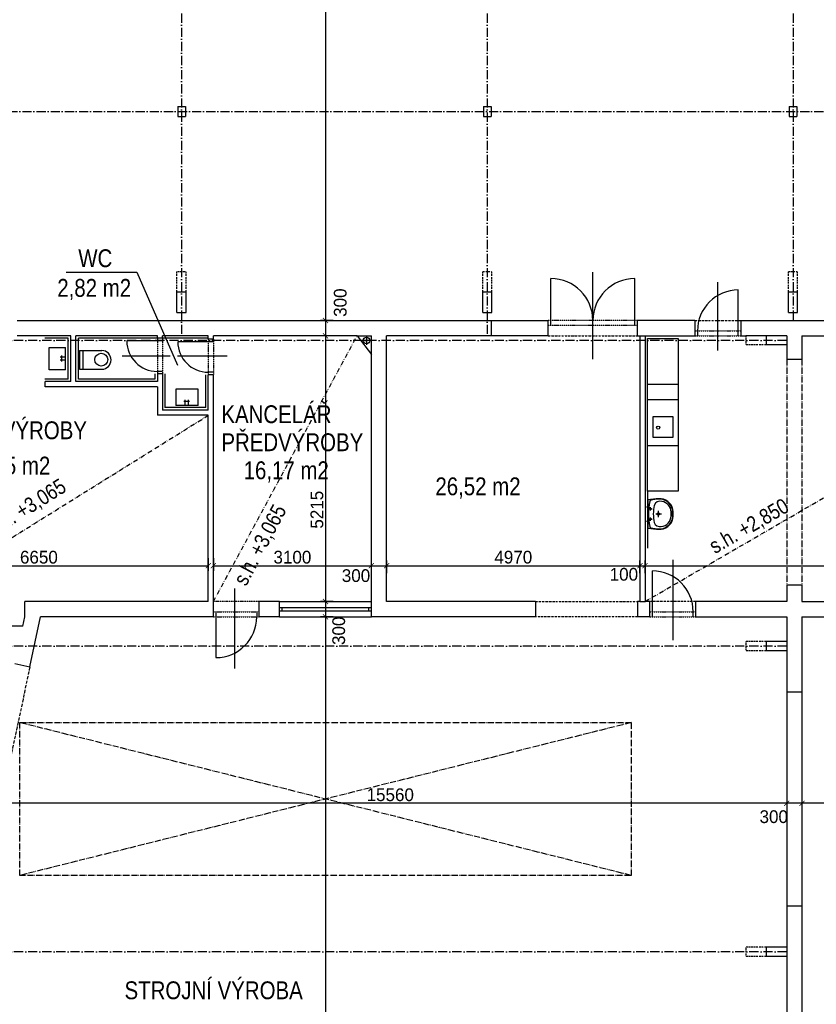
# Model space of a CAD drawing. Header units: millimetres. Extents: x -637441 to -130928, y -380379 to -53767.
# Tile 3 of 193: x -601623 to -585990, y -269486 to -250166. Entities that reach past the tile are written whole.
import ezdxf

# ---------------------------------------------------------------- set-up
doc = ezdxf.new("R2010")
doc.units = ezdxf.units.MM
doc.header["$LTSCALE"] = 10
for name, pattern in [('ACAD_ISO03W100', [30, 12, -18]), ('ACAD_ISO05W100', [34, 24, -3, 0.5, -3, 0.5, -3]), ('ACAD_ISO10W100', [18.5, 12, -3, 0.5, -3]), ('ACAD_ISO12W100', [22, 12, -3, 0.5, -3, 0.5, -3]), ('DASHDOT', [25.4, 12.7, -6.35, 0, -6.35]), ('DASHED', [19.05, 12.7, -6.35])]:
    doc.linetypes.add(name, pattern=pattern)
for name, color, linetype in [('Kóty', 7, 'Continuous'), ('Obklady', 7, 'Continuous'), ('Osy', 1, 'DASHDOT'), ('POPIS', 7, 'Continuous'), ('Rozhraní materiálů', 7, 'Continuous'), ('SLABE', 7, 'Continuous'), ('SLABĚ', 7, 'Continuous'), ('Výplně otvorů', 7, 'Continuous'), ('ZARIZOVAKY', 7, 'Continuous'), ('ZDIVO', 6, 'Continuous')]:
    doc.layers.add(name, color=color, linetype=linetype)
doc.styles.add('NARROW', font='txt')
doc.styles.add('TGV styl', font='txt')
doc.dimstyles.new('VNITŘEK 1-200', dxfattribs={"dimtxt": 250, "dimasz": 100, "dimexe": 100, "dimexo": 250, "dimgap": 40, "dimtad": 1, "dimdec": 0, "dimzin": 0, "dimdsep": 46, "dimtxsty": 'TGV styl', "dimblk1": 'ARCHTICK', "dimblk2": 'ARCHTICK', "dimsah": 1, "dimcen": 0.09, "dimclrd": 256, "dimclre": 256, "dimclrt": 220, "dimadec": 0, "dimazin": 0, "dimtfac": 1, "dimtdec": 0, "dimtofl": 0, "dimtmove": 2, "dimatfit": 3, "dimldrblk": 'ARCHTICK', "dimfxl": 150, "dimfxlon": 1, "dimtolj": 1, "dimtzin": 0, "dimarcsym": 0})

# ---------------------------------------------------------------- blocks, each defined once
blk = doc.blocks.new('UMYVADLO2')
at = {"layer": 'ZARIZOVAKY', "linetype": 'Continuous'}
for p, q in [((-280, 0), (-300, -170)), ((280, 0), (-280, 0)), ((300, -167), (280, 0)), ((-300, -170), (-300, -262)), ((-270, -64), (-290, -184)), ((-290, -184), (-290, -257)), ((290, -172), (271, -69)), ((291, -249), (290, -172)), ((300, -263), (300, -167)), ((-48, -490), (41, -490)), ((-41, -500), (41, -500)), ((-39, -459), (40, -459))]:
    blk.add_line(p, q, dxfattribs=at)
at = {"layer": 'ZARIZOVAKY', "linetype": 'DASHED'}
for p, q in [((-139, 23), (-139, -25)), ((140, 23), (140, -25)), ((-154, 0), (-154, -25)), ((-133, -58), (-67, -58)), ((-126, 0), (-126, -20)), ((-100, -33), (-100, -85)), ((0, -159), (0, -269)), ((67, -58), (133, -58)), ((100, -33), (100, -85)), ((126, 0), (126, -25)), ((153, 0), (153, -20)), ((-63, -210), (69, -210))]:
    blk.add_line(p, q, dxfattribs=at)
for centre in [(-100, -58), (100, -58)]:
    blk.add_circle(centre, 12.9, dxfattribs=at)
at = {"layer": 'ZARIZOVAKY', "linetype": 'Continuous'}
for radius in [20.9, 14.8]:
    blk.add_circle((0, -210), radius, dxfattribs=at)
for centre, radius, start, end in [((-241, -67), 28.9, 101.2032, 173.0758), ((-130, -240), 119, 109.1594, 193.3378), ((0, -1254), 1239, 78.5089, 101.4857), ((0, -994), 883, 78.9273, 101.0727), ((124, -245), 126, 343.4697, 69.0136), ((240, -69), 30.6, 359.1466, 77.6538), ((-33, -232), 268, 186.4734, 268.4084), ((-35, -235), 256, 185.0322, 267.2403), ((-39, -252), 207, 184.2821, 269.9596), ((39, -251), 208, 270.1969, 351.5909), ((35, -234), 256, 271.1941, 356.727), ((33, -232), 269, 271.6143, 353.3167)]:
    blk.add_arc(centre, radius, start, end, dxfattribs=at)
blk = doc.blocks.new('_ArchTick')
at = {"color": 0, "const_width": 0.15}
blk.add_lwpolyline([(-0.5, -0.5), (0.5, 0.5)], dxfattribs=at)
blk = doc.blocks.new('*D222')
at = {"layer": 'DEFPOINTS', "color": 0, "ltscale": 0.35}
for p in [(-596743, -237908), (-595621, -256068), (-592446, -256068)]:
    blk.add_point(p, dxfattribs=at)
at = {"layer": 'Kóty', "lineweight": -2, "ltscale": 0.35}
for p, q in [((-595771, -237908), (-595521, -237908)), ((-595621, -237908), (-595621, -256068)), ((-595471, -256068), (-595721, -256068))]:
    blk.add_line(p, q, dxfattribs=at)
at = {"layer": 'Kóty', "lineweight": -2, "ltscale": 0.35, "xscale": 100, "yscale": 100, "zscale": 100}
for p, rotation in [((-595621, -237908), 90), ((-595621, -256068), 270)]:
    blk.add_blockref('_ArchTick', p, dxfattribs=dict(at, rotation=rotation))
at = {"layer": 'Kóty', "color": 220, "ltscale": 0.35, "insert": (-595786, -246988), "char_height": 250, "attachment_point": 5, "rotation": 90, "style": 'TGV styl'}
blk.add_mtext('\\A1;18160', dxfattribs=at)
blk = doc.blocks.new('*D223')
at = {"layer": 'DEFPOINTS', "color": 0, "ltscale": 0.35}
for p in [(-592446, -256068), (-595621, -256368), (-594721, -256368)]:
    blk.add_point(p, dxfattribs=at)
at = {"layer": 'Kóty', "lineweight": -2, "ltscale": 0.35}
for p, q in [((-595471, -256068), (-595721, -256068)), ((-595621, -256068), (-595621, -256368)), ((-595471, -256368), (-595721, -256368))]:
    blk.add_line(p, q, dxfattribs=at)
at = {"layer": 'Kóty', "lineweight": -2, "ltscale": 0.35, "xscale": 100, "yscale": 100, "zscale": 100}
for p, rotation in [((-595621, -256068), 90), ((-595621, -256368), 270)]:
    blk.add_blockref('_ArchTick', p, dxfattribs=dict(at, rotation=rotation))
at = {"layer": 'Kóty', "color": 220, "ltscale": 0.35, "insert": (-595331, -255718), "char_height": 250, "attachment_point": 5, "rotation": 90, "style": 'TGV styl'}
blk.add_mtext('\\A1;300', dxfattribs=at)
blk = doc.blocks.new('*D224')
at = {"layer": 'DEFPOINTS', "color": 0, "ltscale": 0.35}
for p in [(-594721, -256368), (-595621, -261583), (-594721, -261583)]:
    blk.add_point(p, dxfattribs=at)
at = {"layer": 'Kóty', "lineweight": -2, "ltscale": 0.35}
for p, q in [((-595471, -256368), (-595721, -256368)), ((-595621, -256368), (-595621, -261583)), ((-595471, -261583), (-595721, -261583))]:
    blk.add_line(p, q, dxfattribs=at)
at = {"layer": 'Kóty', "lineweight": -2, "ltscale": 0.35, "xscale": 100, "yscale": 100, "zscale": 100}
for p, rotation in [((-595621, -256368), 90), ((-595621, -261583), 270)]:
    blk.add_blockref('_ArchTick', p, dxfattribs=dict(at, rotation=rotation))
at = {"layer": 'Kóty', "color": 220, "ltscale": 0.35, "insert": (-595789, -259781), "char_height": 250, "attachment_point": 5, "rotation": 90, "style": 'TGV styl'}
blk.add_mtext('\\A1;5215', dxfattribs=at)
blk = doc.blocks.new('*D225')
at = {"layer": 'DEFPOINTS', "color": 0, "ltscale": 0.35}
for p in [(-594721, -261583), (-595621, -261883), (-594721, -261883)]:
    blk.add_point(p, dxfattribs=at)
at = {"layer": 'Kóty', "lineweight": -2, "ltscale": 0.35}
for p, q in [((-595471, -261583), (-595721, -261583)), ((-595621, -261583), (-595621, -261883)), ((-595471, -261883), (-595721, -261883))]:
    blk.add_line(p, q, dxfattribs=at)
at = {"layer": 'Kóty', "lineweight": -2, "ltscale": 0.35, "xscale": 100, "yscale": 100, "zscale": 100}
for p, rotation in [((-595621, -261583), 90), ((-595621, -261883), 270)]:
    blk.add_blockref('_ArchTick', p, dxfattribs=dict(at, rotation=rotation))
at = {"layer": 'Kóty', "color": 220, "ltscale": 0.35, "insert": (-595361, -262157), "char_height": 250, "attachment_point": 5, "rotation": 90, "style": 'TGV styl'}
blk.add_mtext('\\A1;300', dxfattribs=at)
blk = doc.blocks.new('*D226')
at = {"layer": 'DEFPOINTS', "color": 0, "ltscale": 0.35}
for p in [(-594721, -261883), (-595621, -286548), (-590071, -286548)]:
    blk.add_point(p, dxfattribs=at)
at = {"layer": 'Kóty', "lineweight": -2, "ltscale": 0.35}
for p, q in [((-595471, -261883), (-595721, -261883)), ((-595621, -261883), (-595621, -286548)), ((-595471, -286548), (-595721, -286548))]:
    blk.add_line(p, q, dxfattribs=at)
at = {"layer": 'Kóty', "lineweight": -2, "ltscale": 0.35, "xscale": 100, "yscale": 100, "zscale": 100}
for p, rotation in [((-595621, -261883), 90), ((-595621, -286548), 270)]:
    blk.add_blockref('_ArchTick', p, dxfattribs=dict(at, rotation=rotation))
at = {"layer": 'Kóty', "color": 220, "ltscale": 0.35, "insert": (-595949, -273994), "char_height": 250, "attachment_point": 5, "rotation": 90, "style": 'TGV styl'}
blk.add_mtext('\\A1;24665', dxfattribs=at)
blk = doc.blocks.new('*D253')
at = {"layer": 'DEFPOINTS', "color": 0, "ltscale": 0.35}
for p in [(-604571, -256458), (-597921, -257928), (-597921, -260879)]:
    blk.add_point(p, dxfattribs=at)
at = {"layer": 'Kóty', "lineweight": -2, "ltscale": 0.35}
for p, q in [((-604571, -260729), (-604571, -260979)), ((-597921, -260729), (-597921, -260979)), ((-604571, -260879), (-597921, -260879))]:
    blk.add_line(p, q, dxfattribs=at)
at = {"layer": 'Kóty', "lineweight": -2, "ltscale": 0.35, "xscale": 100, "yscale": 100, "zscale": 100, "rotation": 180}
blk.add_blockref('_ArchTick', (-604571, -260879), dxfattribs=at)
at = {"layer": 'Kóty', "lineweight": -2, "ltscale": 0.35, "xscale": 100, "yscale": 100, "zscale": 100}
blk.add_blockref('_ArchTick', (-597921, -260879), dxfattribs=at)
at = {"layer": 'Kóty', "color": 220, "ltscale": 0.35, "insert": (-601246, -260714), "char_height": 250, "attachment_point": 5, "style": 'TGV styl'}
blk.add_mtext('\\A1;6650', dxfattribs=at)
blk = doc.blocks.new('*D254')
at = {"layer": 'DEFPOINTS', "color": 0, "ltscale": 0.35}
for p in [(-597821, -257928), (-594721, -260879), (-594721, -261583)]:
    blk.add_point(p, dxfattribs=at)
at = {"layer": 'Kóty', "lineweight": -2, "ltscale": 0.35}
for p, q in [((-597821, -260729), (-597821, -260979)), ((-594721, -261029), (-594721, -260779)), ((-597821, -260879), (-594721, -260879))]:
    blk.add_line(p, q, dxfattribs=at)
at = {"layer": 'Kóty', "lineweight": -2, "ltscale": 0.35, "xscale": 100, "yscale": 100, "zscale": 100, "rotation": 180}
blk.add_blockref('_ArchTick', (-597821, -260879), dxfattribs=at)
at = {"layer": 'Kóty', "lineweight": -2, "ltscale": 0.35, "xscale": 100, "yscale": 100, "zscale": 100}
blk.add_blockref('_ArchTick', (-594721, -260879), dxfattribs=at)
at = {"layer": 'Kóty', "color": 220, "ltscale": 0.35, "insert": (-596271, -260714), "char_height": 250, "attachment_point": 5, "style": 'TGV styl'}
blk.add_mtext('\\A1;3100', dxfattribs=at)
blk = doc.blocks.new('*D255')
at = {"layer": 'DEFPOINTS', "color": 0, "ltscale": 0.35}
for p in [(-594421, -260879), (-594721, -261583), (-594421, -261583)]:
    blk.add_point(p, dxfattribs=at)
at = {"layer": 'Kóty', "lineweight": -2, "ltscale": 0.35}
for p, q in [((-594721, -261029), (-594721, -260779)), ((-594421, -261029), (-594421, -260779)), ((-594721, -260879), (-594421, -260879))]:
    blk.add_line(p, q, dxfattribs=at)
at = {"layer": 'Kóty', "lineweight": -2, "ltscale": 0.35, "xscale": 100, "yscale": 100, "zscale": 100, "rotation": 180}
blk.add_blockref('_ArchTick', (-594721, -260879), dxfattribs=at)
at = {"layer": 'Kóty', "lineweight": -2, "ltscale": 0.35, "xscale": 100, "yscale": 100, "zscale": 100}
blk.add_blockref('_ArchTick', (-594421, -260879), dxfattribs=at)
at = {"layer": 'Kóty', "color": 220, "ltscale": 0.35, "insert": (-595023, -261076), "char_height": 250, "attachment_point": 5, "style": 'TGV styl'}
blk.add_mtext('\\A1;300', dxfattribs=at)
blk = doc.blocks.new('*D256')
at = {"layer": 'DEFPOINTS', "color": 0, "ltscale": 0.35}
for p in [(-589451, -260879), (-594421, -261583), (-589451, -261583)]:
    blk.add_point(p, dxfattribs=at)
at = {"layer": 'Kóty', "lineweight": -2, "ltscale": 0.35}
for p, q in [((-594421, -261029), (-594421, -260779)), ((-589451, -261029), (-589451, -260779)), ((-594421, -260879), (-589451, -260879))]:
    blk.add_line(p, q, dxfattribs=at)
at = {"layer": 'Kóty', "lineweight": -2, "ltscale": 0.35, "xscale": 100, "yscale": 100, "zscale": 100, "rotation": 180}
blk.add_blockref('_ArchTick', (-594421, -260879), dxfattribs=at)
at = {"layer": 'Kóty', "lineweight": -2, "ltscale": 0.35, "xscale": 100, "yscale": 100, "zscale": 100}
blk.add_blockref('_ArchTick', (-589451, -260879), dxfattribs=at)
at = {"layer": 'Kóty', "color": 220, "ltscale": 0.35, "insert": (-591936, -260714), "char_height": 250, "attachment_point": 5, "style": 'TGV styl'}
blk.add_mtext('\\A1;4970', dxfattribs=at)
blk = doc.blocks.new('*D257')
at = {"layer": 'DEFPOINTS', "color": 0, "ltscale": 0.35}
for p in [(-589351, -260879), (-589451, -261583), (-589351, -261583)]:
    blk.add_point(p, dxfattribs=at)
at = {"layer": 'Kóty', "lineweight": -2, "ltscale": 0.35}
for p, q in [((-589451, -261029), (-589451, -260779)), ((-589351, -261029), (-589351, -260779)), ((-589451, -260879), (-589351, -260879))]:
    blk.add_line(p, q, dxfattribs=at)
at = {"layer": 'Kóty', "lineweight": -2, "ltscale": 0.35, "xscale": 100, "yscale": 100, "zscale": 100, "rotation": 180}
blk.add_blockref('_ArchTick', (-589451, -260879), dxfattribs=at)
at = {"layer": 'Kóty', "lineweight": -2, "ltscale": 0.35, "xscale": 100, "yscale": 100, "zscale": 100}
blk.add_blockref('_ArchTick', (-589351, -260879), dxfattribs=at)
at = {"layer": 'Kóty', "color": 220, "ltscale": 0.35, "insert": (-589766, -261050), "char_height": 250, "attachment_point": 5, "style": 'TGV styl'}
blk.add_mtext('\\A1;100', dxfattribs=at)
blk = doc.blocks.new('*D258')
at = {"layer": 'DEFPOINTS', "color": 0, "ltscale": 0.35}
for p in [(-580371, -260879), (-589351, -261583), (-580371, -261583)]:
    blk.add_point(p, dxfattribs=at)
at = {"layer": 'Kóty', "lineweight": -2, "ltscale": 0.35}
for p, q in [((-589351, -261029), (-589351, -260779)), ((-580371, -261029), (-580371, -260779)), ((-589351, -260879), (-580371, -260879))]:
    blk.add_line(p, q, dxfattribs=at)
at = {"layer": 'Kóty', "lineweight": -2, "ltscale": 0.35, "xscale": 100, "yscale": 100, "zscale": 100, "rotation": 180}
blk.add_blockref('_ArchTick', (-589351, -260879), dxfattribs=at)
at = {"layer": 'Kóty', "lineweight": -2, "ltscale": 0.35, "xscale": 100, "yscale": 100, "zscale": 100}
blk.add_blockref('_ArchTick', (-580371, -260879), dxfattribs=at)
at = {"layer": 'Kóty', "color": 220, "ltscale": 0.35, "insert": (-585140, -260711), "char_height": 250, "attachment_point": 5, "style": 'TGV styl'}
blk.add_mtext('\\A1;8980', dxfattribs=at)
blk = doc.blocks.new('*D270')
at = {"layer": 'DEFPOINTS', "color": 0, "ltscale": 0.35}
for p in [(-586271, -261883), (-580371, -261883), (-586271, -265541)]:
    blk.add_point(p, dxfattribs=at)
at = {"layer": 'Kóty', "lineweight": -2, "ltscale": 0.35}
for p, q in [((-586271, -265391), (-586271, -265641)), ((-580371, -265391), (-580371, -265641)), ((-580371, -265541), (-586271, -265541))]:
    blk.add_line(p, q, dxfattribs=at)
at = {"layer": 'Kóty', "lineweight": -2, "ltscale": 0.35, "xscale": 100, "yscale": 100, "zscale": 100, "rotation": 180}
blk.add_blockref('_ArchTick', (-586271, -265541), dxfattribs=at)
at = {"layer": 'Kóty', "lineweight": -2, "ltscale": 0.35, "xscale": 100, "yscale": 100, "zscale": 100}
blk.add_blockref('_ArchTick', (-580371, -265541), dxfattribs=at)
at = {"layer": 'Kóty', "color": 220, "ltscale": 0.35, "insert": (-583321, -265376), "char_height": 250, "attachment_point": 5, "style": 'TGV styl'}
blk.add_mtext('\\A1;5900', dxfattribs=at)
blk = doc.blocks.new('*D272')
at = {"layer": 'DEFPOINTS', "color": 0, "ltscale": 0.35}
for p in [(-586571, -263358), (-586271, -263358), (-586571, -265541)]:
    blk.add_point(p, dxfattribs=at)
at = {"layer": 'Kóty', "lineweight": -2, "ltscale": 0.35}
for p, q in [((-586571, -265391), (-586571, -265641)), ((-586271, -265391), (-586271, -265641)), ((-586271, -265541), (-586571, -265541))]:
    blk.add_line(p, q, dxfattribs=at)
at = {"layer": 'Kóty', "lineweight": -2, "ltscale": 0.35, "xscale": 100, "yscale": 100, "zscale": 100, "rotation": 180}
blk.add_blockref('_ArchTick', (-586571, -265541), dxfattribs=at)
at = {"layer": 'Kóty', "lineweight": -2, "ltscale": 0.35, "xscale": 100, "yscale": 100, "zscale": 100}
blk.add_blockref('_ArchTick', (-586271, -265541), dxfattribs=at)
at = {"layer": 'Kóty', "color": 220, "ltscale": 0.35, "insert": (-586825, -265806), "char_height": 250, "attachment_point": 5, "style": 'TGV styl'}
blk.add_mtext('\\A1;300', dxfattribs=at)
blk = doc.blocks.new('*D273')
at = {"layer": 'DEFPOINTS', "color": 0, "ltscale": 0.35}
for p in [(-586571, -263358), (-602131, -265541), (-602131, -266183)]:
    blk.add_point(p, dxfattribs=at)
at = {"layer": 'Kóty', "lineweight": -2, "ltscale": 0.35}
for p, q in [((-602131, -265691), (-602131, -265441)), ((-586571, -265391), (-586571, -265641)), ((-586571, -265541), (-602131, -265541))]:
    blk.add_line(p, q, dxfattribs=at)
at = {"layer": 'Kóty', "lineweight": -2, "ltscale": 0.35, "xscale": 100, "yscale": 100, "zscale": 100, "rotation": 180}
blk.add_blockref('_ArchTick', (-602131, -265541), dxfattribs=at)
at = {"layer": 'Kóty', "lineweight": -2, "ltscale": 0.35, "xscale": 100, "yscale": 100, "zscale": 100}
blk.add_blockref('_ArchTick', (-586571, -265541), dxfattribs=at)
at = {"layer": 'Kóty', "color": 220, "ltscale": 0.35, "insert": (-594351, -265376), "char_height": 250, "attachment_point": 5, "style": 'TGV styl'}
blk.add_mtext('\\A1;15560', dxfattribs=at)

msp = doc.modelspace()

# ---------------------------------------------------------------- linework, layer by layer
at = {"layer": 'Kóty'}
for p, q in [((-600713.298, -255119.342), (-599325.196, -255119.342)), ((-599325.196, -255119.342), (-598525.519, -256942.54)), ((-598667.749, -256767.964), (-599608.536, -256767.964)), ((-597551.925, -256767.964), (-598525.519, -256767.964)), ((-597399.705, -262898.416), (-597399.705, -261325.74))]:
    msp.add_line(p, q, dxfattribs=at)
at = {"layer": 'Kóty', "ltscale": 50}
for p, q in [((-590377.294, -256827.559), (-590377.294, -255118.169)), ((-587921.292, -256656.831), (-587921.244, -255317.662))]:
    msp.add_line(p, q, dxfattribs=at)
at = {"layer": 'Kóty', "ltscale": 10}
msp.add_line((-588803.741, -260767.512), (-588803.741, -262340.188), dxfattribs=at)
at = {"layer": 'Obklady'}
for p, q in [((-600671.224, -256417.964), (-601126.903, -256417.964)), ((-600671.224, -257217.964), (-600671.224, -256417.964)), ((-598921.224, -256417.964), (-600471.224, -256417.964)), ((-600471.224, -257217.964), (-600471.224, -256417.964)), ((-597921.228, -256417.964), (-598821.224, -256417.964)), ((-598971.224, -257116.991), (-598971.224, -257217.964)), ((-598771.224, -257117.56), (-598771.224, -257777.964)), ((-597971.228, -257777.964), (-597971.228, -257135.136)), ((-600671.224, -257217.964), (-601126.903, -257217.964)), ((-598971.224, -257217.964), (-600471.224, -257217.964)), ((-597971.228, -257777.964), (-598771.224, -257777.964)), ((-589299.261, -259419.655), (-589299.261, -260536.135))]:
    msp.add_line(p, q, dxfattribs=at)
at = {"layer": 'Osy', "linetype": 'ACAD_ISO10W100', "ltscale": 1.5}
for p, q in [((-598446.228, -226457.964), (-598446.228, -256367.964)), ((-592446.228, -226457.964), (-592446.228, -256367.964)), ((-586446.228, -226457.964), (-586446.228, -256067.964)), ((-604621.228, -251967.964), (-544271.228, -251967.964)), ((-586571.228, -256457.964), (-604871.228, -256457.964)), ((-586571.228, -262457.964), (-604871.228, -262457.964)), ((-586571.228, -268457.964), (-604871.228, -268457.964))]:
    msp.add_line(p, q, dxfattribs=at)
at = {"layer": 'Rozhraní materiálů'}
for p, q in [((-589451.261, -256369.16), (-589351.261, -256369.16)), ((-589451.261, -261582.964), (-589351.261, -261582.964))]:
    msp.add_line(p, q, dxfattribs=at)
at = {"layer": 'SLABE', "linetype": 'Continuous', "ltscale": 10}
msp.add_line((-592361.722, -256369.655), (-592361.722, -256069.655), dxfattribs=at)
at = {"layer": 'SLABE', "ltscale": 50}
for p, q in [((-595001.228, -256367.964), (-594721.228, -256367.964)), ((-594817.253, -256379.186), (-594817.253, -256548.908)), ((-594721.228, -256737.964), (-594721.228, -256367.964)), ((-594729.545, -256461.12), (-594906.423, -256461.12))]:
    msp.add_line(p, q, dxfattribs=at)
at = {"layer": 'SLABE', "linetype": 'ACAD_ISO05W100', "ltscale": 0.5}
for p, q in [((-586571.228, -256827.964), (-586571.228, -261252.964)), ((-586271.228, -256827.964), (-586271.228, -261252.964)), ((-589621.228, -263957.964), (-601621.228, -266957.964)), ((-589621.228, -266957.964), (-601621.228, -263957.964)), ((-601621.228, -263957.964), (-589621.228, -263957.964)), ((-601621.228, -266957.964), (-601621.228, -263957.964)), ((-589621.228, -263957.964), (-589621.228, -266957.964)), ((-589621.228, -266957.964), (-601621.228, -266957.964))]:
    msp.add_line(p, q, dxfattribs=at)
at = {"layer": 'SLABE', "ltscale": 10}
for p, q in [((-597821.228, -261582.964), (-597821.228, -261582.964)), ((-596521.228, -261582.964), (-594721.228, -261582.964)), ((-596521.228, -261882.964), (-594721.228, -261882.964))]:
    msp.add_line(p, q, dxfattribs=at)
at = {"layer": 'SLABE', "linetype": 'ACAD_ISO10W100', "ltscale": 0.5}
msp.add_line((-601423.025, -262864.121), (-601942.672, -265309.518), dxfattribs=at)
at = {"layer": 'SLABE', "ltscale": 100}
for p, q in [((-586271.228, -263357.964), (-586571.228, -263357.964)), ((-586271.228, -267557.964), (-586571.228, -267557.964))]:
    msp.add_line(p, q, dxfattribs=at)
at = {"layer": 'SLABE', "ltscale": 50}
msp.add_circle((-594815.791, -256461.12), 64.377, dxfattribs=at)
at = {"layer": 'SLABĚ'}
for p, q in [((-598521.228, -251867.964), (-598371.228, -251867.964)), ((-598521.228, -251867.964), (-598521.228, -252067.964)), ((-598371.228, -251867.964), (-598371.228, -252067.964)), ((-592521.228, -251867.964), (-592521.228, -252067.964)), ((-592521.228, -251867.964), (-592371.228, -251867.964)), ((-592371.228, -251867.964), (-592371.228, -252067.964)), ((-586521.228, -251867.964), (-586521.228, -252067.964)), ((-586521.228, -251867.964), (-586371.228, -251867.964)), ((-586371.228, -251867.964), (-586371.228, -252067.964)), ((-598521.228, -252067.964), (-598371.228, -252067.964)), ((-592521.228, -252067.964), (-592371.228, -252067.964)), ((-586521.228, -252067.964), (-586371.228, -252067.964)), ((-598536.228, -255507.964), (-598356.228, -255507.964)), ((-598536.228, -255907.964), (-598536.228, -255507.964)), ((-598356.228, -255907.964), (-598356.228, -255507.964)), ((-592536.228, -255907.964), (-592536.228, -255507.964)), ((-592536.228, -255507.964), (-592356.228, -255507.964)), ((-592356.228, -255907.964), (-592356.228, -255507.964)), ((-586536.228, -255507.964), (-586356.228, -255507.964)), ((-586536.228, -255907.964), (-586536.228, -255507.964)), ((-586356.228, -255907.964), (-586356.228, -255507.964)), ((-598536.228, -255907.964), (-598356.228, -255907.964)), ((-592536.228, -255907.964), (-592356.228, -255907.964)), ((-586536.228, -255907.964), (-586356.228, -255907.964)), ((-586971.228, -256367.964), (-586971.228, -256547.964)), ((-586571.228, -256547.964), (-586971.228, -256547.964)), ((-589299.261, -257319.678), (-588699.261, -257319.678)), ((-589299.261, -257619.678), (-588699.261, -257619.678)), ((-589299.261, -258519.678), (-588699.261, -258519.678)), ((-586571.228, -262367.964), (-586971.228, -262367.964)), ((-586971.228, -262367.964), (-586971.228, -262547.964)), ((-586571.228, -262547.964), (-586971.228, -262547.964)), ((-586571.228, -268367.964), (-586971.228, -268367.964)), ((-586971.228, -268367.964), (-586971.228, -268547.964)), ((-586571.228, -268547.964), (-586971.228, -268547.964))]:
    msp.add_line(p, q, dxfattribs=at)
at = {"layer": 'SLABĚ', "linetype": 'ACAD_ISO03W100', "ltscale": 0.05}
for p, q in [((-598536.228, -255107.964), (-598356.228, -255107.964)), ((-598536.228, -255507.964), (-598536.228, -255107.964)), ((-598356.228, -255507.964), (-598356.228, -255107.964)), ((-592536.228, -255107.964), (-592356.228, -255107.964)), ((-592536.228, -255507.964), (-592536.228, -255107.964)), ((-592356.228, -255507.964), (-592356.228, -255107.964)), ((-586536.228, -255107.964), (-586356.228, -255107.964)), ((-586536.228, -255507.964), (-586536.228, -255107.964)), ((-586356.228, -255507.964), (-586356.228, -255107.964)), ((-587371.228, -256367.964), (-587371.228, -256547.964)), ((-586971.228, -256547.964), (-587371.228, -256547.964)), ((-586971.228, -262367.964), (-587371.228, -262367.964)), ((-587371.228, -262367.964), (-587371.228, -262547.964)), ((-586971.228, -262547.964), (-587371.228, -262547.964)), ((-587371.228, -268367.964), (-587371.228, -268547.964)), ((-586971.228, -268367.964), (-587371.228, -268367.964)), ((-586971.228, -268547.964), (-587371.228, -268547.964))]:
    msp.add_line(p, q, dxfattribs=at)
at = {"layer": 'SLABĚ', "linetype": 'ACAD_ISO12W100', "ltscale": 0.3}
for p, q in [((-588371.278, -256069.173), (-587471.278, -256069.801)), ((-591249.261, -256369.655), (-589499.261, -256369.157)), ((-591499.261, -261582.964), (-589499.261, -261582.964)), ((-588350.791, -261582.964), (-589255.482, -261582.964)), ((-589499.261, -261882.964), (-591499.261, -261882.964))]:
    msp.add_line(p, q, dxfattribs=at)
at = {"layer": 'SLABĚ', "linetype": 'ACAD_ISO12W100', "ltscale": 0.75}
for p, q in [((-597821.225, -261582.964), (-595001.228, -256367.964)), ((-589351.261, -261582.964), (-580371.228, -256367.964)), ((-604571.228, -262067.964), (-597921.228, -257927.964))]:
    msp.add_line(p, q, dxfattribs=at)
at = {"layer": 'SLABĚ', "linetype": 'ACAD_ISO12W100', "ltscale": 0.2}
msp.add_line((-596921.228, -261582.964), (-597821.225, -261582.964), dxfattribs=at)
at = {"layer": 'SLABĚ'}
msp.add_lwpolyline([(-589299.261, -256419.655), (-588699.261, -256419.655), (-588699.261, -259419.655), (-589299.261, -259419.655)], close=True, dxfattribs=at)
at = {"layer": 'Výplně otvorů'}
for p, q in [((-591199.261, -256168.023), (-591199.261, -255244.114)), ((-589549.261, -256169.114), (-589549.261, -255244.138)), ((-587521.299, -256369.294), (-587521.237, -255468.294)), ((-588321.292, -256268.239), (-588321.299, -256369.239)), ((-598821.224, -256467.964), (-599521.224, -256467.964)), ((-597821.228, -256484.072), (-598521.228, -256484.072)), ((-598821.224, -257067.964), (-598921.224, -257067.964)), ((-597821.228, -257084.072), (-597921.228, -257084.072)), ((-597771.228, -261782.964), (-597771.228, -262682.964)), ((-596971.228, -261782.964), (-596971.228, -261882.964)), ((-596521.228, -261701.964), (-594721.228, -261701.964)), ((-596521.228, -261762.964), (-594721.228, -261762.964)), ((-596471.228, -261762.964), (-596471.228, -261701.964)), ((-594771.228, -261762.964), (-594771.228, -261701.964))]:
    msp.add_line(p, q, dxfattribs=at)
at = {"layer": 'Výplně otvorů', "linetype": 'ACAD_ISO12W100', "lineweight": -3, "ltscale": 0.175}
for p, q in [((-589499.33, -256169.173), (-591249.33, -256167.964)), ((-589499.261, -256069.173), (-591249.261, -256067.964)), ((-588371.299, -256369.235), (-587471.299, -256369.298)), ((-588371.292, -256268.235), (-587471.292, -256268.298)), ((-598921.224, -256417.964), (-598921.224, -257117.964)), ((-598821.224, -256417.964), (-598821.224, -257117.964)), ((-597921.228, -256434.072), (-597921.228, -257134.072)), ((-597821.228, -256434.072), (-597821.228, -257134.072)), ((-597821.228, -261782.964), (-596921.228, -261782.964)), ((-589255.482, -261782.964), (-588355, -261782.964)), ((-597821.228, -261882.964), (-596921.228, -261882.964)), ((-589255.482, -261882.964), (-588355, -261882.964))]:
    msp.add_line(p, q, dxfattribs=at)
at = {"layer": 'Výplně otvorů', "ltscale": 50}
for p, q in [((-589205.863, -261882.964), (-589205.863, -260982.964)), ((-588405.863, -261882.964), (-588405.863, -261782.964))]:
    msp.add_line(p, q, dxfattribs=at)
at = {"layer": 'Výplně otvorů'}
for centre, radius, start, end in [((-591199.261, -256069.114), 825, 0.0379021, 90), ((-589549.261, -256069.138), 825, 90, 179.9604187), ((-587521.292, -256268.294), 800, 89.9960211, 179.9960211), ((-598921.224, -256467.964), 600, 180, 270), ((-597921.228, -256484.072), 600, 180, 270), ((-589205.863, -261782.964), 800, 0, 90), ((-597771.228, -261882.964), 800, 270, 0)]:
    msp.add_arc(centre, radius, start, end, dxfattribs=at)
at = {"layer": 'ZARIZOVAKY'}
for p, q in [((-601041.225, -256597.964), (-600721.225, -256597.964)), ((-601041.225, -257037.964), (-601041.225, -256597.964)), ((-600798.025, -256870.764), (-600798.025, -256755.564)), ((-600721.225, -257037.964), (-600721.225, -256597.964)), ((-600449.81, -256656.137), (-600011.34, -256656.137)), ((-600449.81, -256656.137), (-600449.81, -257026.137)), ((-600379.39, -257026.137), (-600379.39, -256656.137)), ((-600721.225, -256785.164), (-600828.425, -256785.164)), ((-600721.225, -256845.964), (-600828.425, -256845.964)), ((-600721.225, -257037.964), (-601041.225, -257037.964)), ((-600449.81, -257026.137), (-600011.34, -257026.137)), ((-598120.44, -257414.97), (-598560.44, -257414.97)), ((-598560.44, -257414.97), (-598560.44, -257734.97)), ((-598120.44, -257734.97), (-598120.44, -257414.97)), ((-598120.44, -257734.97), (-598560.44, -257734.97)), ((-598287.64, -257658.17), (-598402.84, -257658.17)), ((-598373.24, -257734.97), (-598373.24, -257627.77)), ((-598312.44, -257734.97), (-598312.44, -257627.77))]:
    msp.add_line(p, q, dxfattribs=at)
msp.add_lwpolyline([(-589200.842, -258359.655), (-588800.842, -258359.655), (-588800.842, -257959.655), (-589200.842, -257959.655)], close=True, dxfattribs=at)
for centre, radius in [((-600022.342, -256835.864), 126.207), ((-589093.2, -258170.218), 30)]:
    msp.add_circle(centre, radius, dxfattribs=at)
msp.add_arc((-600014.844, -256841.137), 185.033, 271.0849231, 88.9150769, dxfattribs=at)
at = {"layer": 'ZDIVO'}
for p, q in [((-601671.228, -256067.964), (-591249.261, -256067.964)), ((-591249.261, -256369.655), (-591249.261, -256067.964)), ((-588371.278, -256069.173), (-589499.261, -256069.173)), ((-589499.261, -256369.157), (-589499.261, -256069.173)), ((-588371.278, -256069.235), (-588371.299, -256369.239)), ((-587471.278, -256069.298), (-587471.299, -256369.298)), ((-587471.278, -256069.801), (-579571.228, -256067.964)), ((-600621.224, -256367.964), (-601671.228, -256367.964)), ((-600621.224, -257267.964), (-600621.224, -256367.964)), ((-598921.224, -256367.964), (-600521.224, -256367.964)), ((-600521.224, -257267.964), (-600521.224, -256367.964)), ((-598921.224, -256417.964), (-598921.224, -256367.964)), ((-598821.224, -256417.964), (-598821.224, -256367.964)), ((-597921.228, -256367.964), (-598821.224, -256367.964)), ((-597921.228, -256367.964), (-598446.228, -256367.964)), ((-597921.228, -256434.072), (-597921.228, -256367.964)), ((-595001.228, -256367.964), (-597821.228, -256367.964)), ((-597821.228, -256434.072), (-597821.228, -256367.964)), ((-595001.228, -256367.964), (-594721.228, -256737.964)), ((-591249.261, -256367.964), (-594421.228, -256367.964)), ((-594421.228, -261582.964), (-594421.228, -256367.964)), ((-589499.261, -256369.157), (-589451.261, -256369.16)), ((-589451.261, -256369.16), (-589451.261, -261582.964)), ((-589351.261, -256369.167), (-588371.299, -256369.235)), ((-589351.261, -256369.167), (-589351.261, -261582.964)), ((-587471.299, -256369.298), (-587371.228, -256369.305)), ((-586971.228, -256367.964), (-587371.228, -256367.964)), ((-586571.228, -256367.964), (-586971.228, -256367.964)), ((-586571.228, -256367.964), (-586571.228, -256547.964)), ((-586571.228, -256367.964), (-586571.228, -256827.964)), ((-586271.228, -256367.964), (-580371.228, -256367.964)), ((-586271.228, -256367.964), (-586271.228, -256827.964)), ((-594721.228, -261882.964), (-594721.228, -256737.964)), ((-586571.228, -256827.964), (-586271.228, -256827.964)), ((-598921.224, -257117.964), (-598921.224, -257267.964)), ((-598821.224, -257117.964), (-598821.224, -257267.964)), ((-597921.228, -257827.964), (-597921.228, -257134.072)), ((-597821.228, -261882.964), (-597821.228, -257134.072)), ((-601121.224, -257367.964), (-601121.224, -257267.964)), ((-600621.224, -257267.964), (-601121.224, -257267.964)), ((-598921.224, -257267.964), (-600521.224, -257267.964)), ((-598821.224, -257267.964), (-598821.224, -257827.964)), ((-598921.224, -257367.964), (-601121.224, -257367.964)), ((-598921.224, -257367.964), (-598921.224, -257927.964)), ((-597921.228, -257927.964), (-598921.224, -257927.964)), ((-597921.228, -257827.964), (-598821.224, -257827.964)), ((-597921.228, -261582.964), (-597921.228, -257927.964)), ((-586571.228, -261252.964), (-586271.228, -261252.964)), ((-586571.228, -261252.964), (-586571.228, -261582.964)), ((-586271.228, -261252.964), (-586271.228, -261582.964)), ((-601521.228, -261882.964), (-601521.228, -261582.964)), ((-597921.228, -261582.964), (-601521.228, -261582.964)), ((-596521.228, -261582.964), (-596921.228, -261582.964)), ((-596921.228, -261882.964), (-596921.228, -261582.964)), ((-596521.228, -261882.964), (-596521.228, -261582.964)), ((-591499.261, -261582.964), (-594421.228, -261582.964)), ((-591499.261, -261582.964), (-591499.261, -261882.964)), ((-589499.261, -261582.964), (-589499.261, -261882.964)), ((-589451.261, -261582.964), (-589499.261, -261582.964)), ((-589255.482, -261582.964), (-589351.261, -261582.964)), ((-589255.482, -261882.964), (-589255.482, -261582.964)), ((-588355, -261882.964), (-588355, -261582.964)), ((-586571.228, -261582.964), (-588350.791, -261582.964)), ((-586271.228, -261582.964), (-580371.228, -261582.964)), ((-601560.54, -262067.964), (-601521.228, -261882.964)), ((-601423.025, -262864.121), (-601214.529, -261882.964)), ((-597821.228, -261882.964), (-601214.529, -261882.964)), ((-596521.228, -261882.964), (-596921.228, -261882.964)), ((-589255.482, -261882.964), (-589499.261, -261882.964)), ((-588355, -261882.964), (-586571.228, -261882.964)), ((-586571.228, -261882.964), (-586571.228, -276657.964)), ((-586271.228, -261882.964), (-580371.228, -261882.964)), ((-586271.228, -261882.964), (-586271.228, -263357.964)), ((-601560.54, -262067.964), (-604571.228, -262067.964)), ((-586571.228, -262367.964), (-586571.228, -262547.964)), ((-601716.473, -262801.763), (-601423.025, -262864.121)), ((-586271.228, -263357.964), (-586271.228, -276657.964)), ((-586571.228, -268367.964), (-586571.228, -268547.964))]:
    msp.add_line(p, q, dxfattribs=at)
at = {"layer": 'ZDIVO', "ltscale": 10}
for p, q in [((-598821.224, -256367.964), (-598821.224, -256367.964)), ((-596821.228, -256367.964), (-596821.228, -256367.964)), ((-598821.224, -256417.964), (-598921.224, -256417.964)), ((-597821.228, -256434.072), (-597921.228, -256434.072)), ((-598821.224, -257117.964), (-598921.224, -257117.964)), ((-597821.228, -257134.072), (-597921.228, -257134.072))]:
    msp.add_line(p, q, dxfattribs=at)
at = {"layer": 'ZDIVO', "linetype": 'Continuous', "ltscale": 10}
msp.add_line((-597821.228, -260483.553), (-597821.228, -260482.553), dxfattribs=at)
at = {"layer": 'ZDIVO', "ltscale": 30}
msp.add_line((-597821.225, -261582.964), (-597821.228, -261582.964), dxfattribs=at)
at = {"layer": 'ZDIVO'}
msp.add_lwpolyline([(-591499.261, -261882.964), (-594721.228, -261882.964)], dxfattribs=at)

# ---------------------------------------------------------------- block references
at = {"layer": 'ZARIZOVAKY', "rotation": 90}
msp.add_blockref('UMYVADLO2', (-589299.005, -259864.786), dxfattribs=at)

# ---------------------------------------------------------------- texts
at = {"layer": 'POPIS', "style": 'NARROW'}
for s, p in [('WC', (-600473.05, -255021.512)), ('2,82 m2', (-600885.01, -255602.898)), ('KANCELÁŘ', (-597664.257, -258082.288)), ('VEDOUCÍ VÝROBY', (-603910.936, -258397.363)), ('PŘEDVÝROBY', (-597664.257, -258632.288)), ('32,85 m2', (-602693.939, -259090.451)), ('16,17 m2', (-597228.141, -259182.288)), ('26,52 m2', (-593464.671, -259497.363)), ('STROJNÍ VÝROBA', (-599565.055, -269386.164))]:
    msp.add_text(s, height=350, dxfattribs=at).set_placement(p)
for s, rotation, p in [('s.h. +3,065', 32, (-602131.934, -260311.298)), ('s.h. +3,065', 62, (-597179.796, -261295.672)), ('s.h. +2,850', 30, (-587979.242, -260654.705))]:
    msp.add_text(s, height=300, rotation=rotation, dxfattribs=at).set_placement(p)

# ---------------------------------------------------------------- dimensions: what is measured, and where the dimension line sits
at = {"layer": 'Kóty', "ltscale": 0.35}
dim = msp.add_linear_dim(base=(-595621.228, -256067.964), p1=(-596742.875, -237907.964), p2=(-592446.228, -256067.964), angle=90, dimstyle='VNITŘEK 1-200', dxfattribs=at)
dim.commit()
dim.dimension.update_dxf_attribs({"geometry": '*D222', "text_midpoint": (-595786.228, -246987.964)})
for base, p1, p2, picture, middle in [((-595621.228, -256367.964), (-592446.228, -256067.964), (-594721.228, -256367.964), '*D223', (-595330.811, -255718.372)), ((-595621.228, -261582.964), (-594721.228, -256367.964), (-594721.228, -261582.964), '*D224', (-595788.871, -259780.922)), ((-595621.228, -261882.964), (-594721.228, -261582.964), (-594721.228, -261882.964), '*D225', (-595360.951, -262157.149)), ((-595621.228, -286547.964), (-594721.228, -261882.964), (-590071.228, -286547.964), '*D226', (-595949.222, -273993.977))]:
    dim = msp.add_linear_dim(base=base, p1=p1, p2=p2, angle=90, dimstyle='VNITŘEK 1-200', dxfattribs=at)
    dim.commit()
    dim.dimension.update_dxf_attribs({"geometry": picture, "text_midpoint": middle, "dimtype": 160})
for base, p1, p2, picture, middle in [((-597921.228, -260878.803), (-604571.228, -256457.964), (-597921.228, -257927.964), '*D253', (-601246.228, -260713.803)), ((-594721.228, -260878.803), (-597821.228, -257927.964), (-594721.228, -261582.964), '*D254', (-596271.228, -260713.803)), ((-589451.261, -260878.803), (-594421.228, -261582.964), (-589451.261, -261582.964), '*D256', (-591936.244, -260713.803)), ((-586271.228, -265540.896), (-580371.228, -261882.964), (-586271.228, -261882.964), '*D270', (-583321.228, -265375.896)), ((-602131.279, -265540.896), (-586571.228, -263357.964), (-602131.279, -266182.964), '*D273', (-594351.254, -265375.896))]:
    dim = msp.add_linear_dim(base=base, p1=p1, p2=p2, dimstyle='VNITŘEK 1-200', dxfattribs=at)
    dim.commit()
    dim.dimension.update_dxf_attribs({"geometry": picture, "text_midpoint": middle})
for base, p1, p2, picture, middle in [((-580371.228, -260878.803), (-589351.261, -261582.964), (-580371.228, -261582.964), '*D258', (-585140.137, -260711.159)), ((-594421.228, -260878.803), (-594721.228, -261582.964), (-594421.228, -261582.964), '*D255', (-595023.333, -261076.117)), ((-589351.261, -260878.803), (-589451.261, -261582.964), (-589351.261, -261582.964), '*D257', (-589766.101, -261049.583)), ((-586571.228, -265540.896), (-586271.228, -263357.964), (-586571.228, -263357.964), '*D272', (-586825.015, -265806.336))]:
    dim = msp.add_linear_dim(base=base, p1=p1, p2=p2, dimstyle='VNITŘEK 1-200', dxfattribs=at)
    dim.commit()
    dim.dimension.update_dxf_attribs({"geometry": picture, "text_midpoint": middle, "dimtype": 160})

doc.saveas('drawing.dxf')
